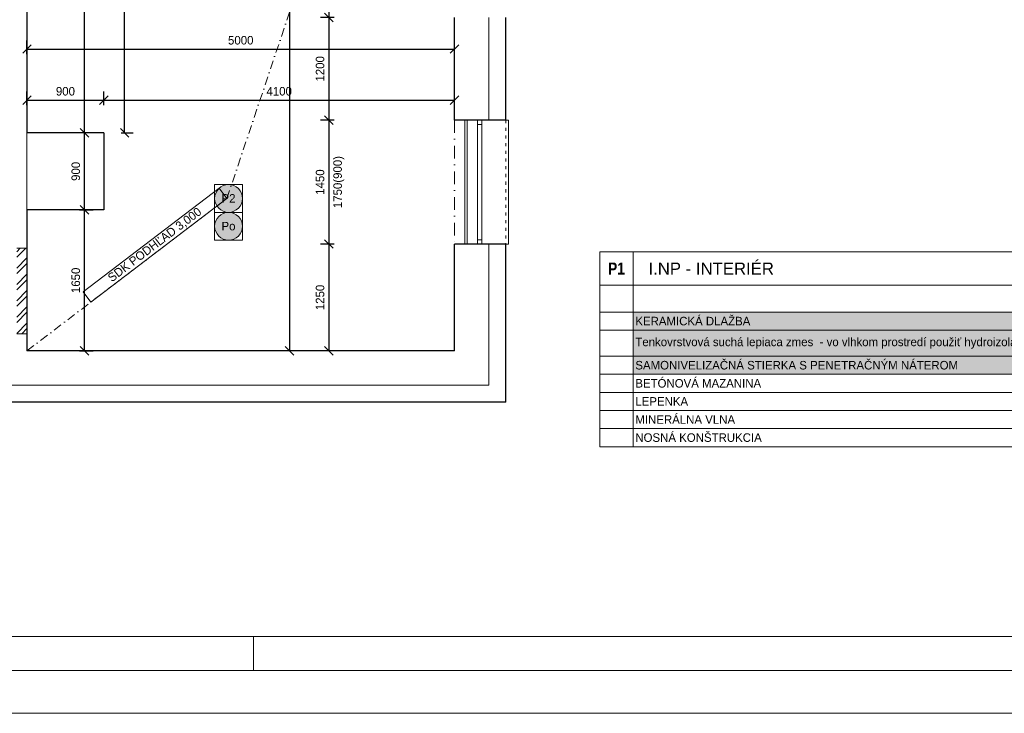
# Model space of a CAD drawing. Header units: millimetres. Extents: x -65956 to 5894746, y -14679 to 163521.
# Tile 2 of 89: x -58191 to -46676, y -14679 to -6562. Entities that reach past the tile are written whole.
import ezdxf

# ---------------------------------------------------------------- set-up
doc = ezdxf.new("R2010")
doc.units = ezdxf.units.MM
doc.linetypes.add('ACAD_ISO03W100', pattern=[30, 12, -18])
doc.linetypes.add('ČERCHOVANÁ', pattern=[1, 0.5, -0.25, 0, -0.25])
doc.layers.get('0').update_dxf_attribs({"lineweight": 5})
doc.layers.get('Defpoints').update_dxf_attribs({"color": 2, "lineweight": 30})
doc.layers.add('- pomocna', color=232, linetype='Continuous', lineweight=0, plot=False)
doc.layers.add('- pomocná oramovanie', color=245, linetype='Continuous', lineweight=0, plot=False)
for name, color, linetype, lineweight in [('- popis', 7, 'Continuous', 0), ('Bodko ciarkovana T', 200, 'ČERCHOVANÁ', 0), ('H stavba', 82, 'Continuous', 30), ('KOTY', 51, 'Continuous', 5), ('M legenda', 52, 'Continuous', 5), ('m_popis', 7, 'Continuous', 0), ('otvor', 163, 'Continuous', 5), ('RE-nove', 10, 'Continuous', 0), ('Tbč stavba', 4, 'ČERCHOVANÁ', 0), ('Tč stavba', 7, 'ACAD_ISO03W100', 5), ('VT sanita', 210, 'Continuous', 5), ('VT šrafy', 253, 'Continuous', 9)]:
    doc.layers.add(name, color=color, linetype=linetype, lineweight=lineweight)
doc.styles.add('1-100_te_2mm_200', font='technic_.ttf', dxfattribs={"height": 200})
doc.styles.add('1-20_ce_5mm_100', font='GOTHIC.TTF', dxfattribs={"height": 100})
doc.styles.add('1-50_ce_2mm_100', font='GOTHIC.TTF', dxfattribs={"height": 100})
doc.styles.add('arial narrow', font='ARIALN.TTF', dxfattribs={"height": 125})
doc.styles.add('century_0', font='GOTHIC.TTF')
doc.dimstyles.new('technic_1-100', dxfattribs={"dimtxt": 200, "dimasz": 240, "dimexe": 300, "dimexo": 200, "dimgap": 100, "dimtad": 1, "dimdec": 1, "dimrnd": 0.5, "dimtxsty": '1-100_te_2mm_200', "dimblk": 'OBLIQUE', "dimcen": 2.5, "dimclrd": 256, "dimclrt": 256, "dimadec": 0, "dimazin": 0, "dimtfac": 1, "dimtdec": 1, "dimtix": 1, "dimtmove": 1, "dimatfit": 3, "dimldrblk": 'OBLIQUE', "dimfxl": 400, "dimfxlon": 1, "dimarcsym": 0})

# ---------------------------------------------------------------- blocks, each defined once
blk = doc.blocks.new('_Oblique')
at = {"color": 0, "linetype": 'ByBlock', "lineweight": -2}
blk.add_line((-0.5, -0.5), (0.5, 0.5), dxfattribs=at)
blk = doc.blocks.new('*D689')
at = {"layer": 'Defpoints', "color": 0, "transparency": 16777216}
for p in [(-53106, -5087), (-54575, -6537), (-53106, -6537)]:
    blk.add_point(p, dxfattribs=at)
at = {"layer": 'KOTY', "color": 0, "lineweight": -2, "transparency": 16777216}
for p, q in [((-54515, -5087), (-54675, -5087)), ((-54515, -6537), (-54675, -6537))]:
    blk.add_line(p, q, dxfattribs=at)
at = {"layer": 'KOTY', "lineweight": -2, "transparency": 16777216}
blk.add_line((-54575, -5087), (-54575, -6537), dxfattribs=at)
at = {"layer": 'KOTY', "lineweight": -2, "transparency": 16777216, "xscale": 100, "yscale": 100, "zscale": 100}
for p, rotation in [((-54575, -5087), 90), ((-54575, -6537), 270)]:
    blk.add_blockref('_Oblique', p, dxfattribs=dict(at, rotation=rotation))
at = {"layer": 'KOTY', "transparency": 16777216, "char_height": 100, "attachment_point": 5, "rotation": 90, "style": '1-20_ce_5mm_100'}
for s, insert in [('1750(900)', (-54458, -5812)), ('1450', (-54678, -5812))]:
    blk.add_mtext(s, dxfattribs=dict(at, insert=insert))
blk = doc.blocks.new('*D690')
at = {"layer": 'Defpoints', "color": 0, "transparency": 16777216}
for p in [(-53106, -6537), (-54575, -7737), (-53106, -7737)]:
    blk.add_point(p, dxfattribs=at)
at = {"layer": 'KOTY', "color": 0, "lineweight": -2, "transparency": 16777216}
for p, q in [((-54515, -6537), (-54675, -6537)), ((-54515, -7737), (-54675, -7737))]:
    blk.add_line(p, q, dxfattribs=at)
at = {"layer": 'KOTY', "lineweight": -2, "transparency": 16777216}
blk.add_line((-54575, -6537), (-54575, -7737), dxfattribs=at)
at = {"layer": 'KOTY', "lineweight": -2, "transparency": 16777216, "xscale": 100, "yscale": 100, "zscale": 100}
for p, rotation in [((-54575, -6537), 90), ((-54575, -7737), 270)]:
    blk.add_blockref('_Oblique', p, dxfattribs=dict(at, rotation=rotation))
at = {"layer": 'KOTY', "transparency": 16777216, "insert": (-54678, -7137), "char_height": 100, "attachment_point": 5, "rotation": 90, "style": '1-20_ce_5mm_100'}
blk.add_mtext('1200', dxfattribs=at)
blk = doc.blocks.new('*D691')
at = {"layer": 'Defpoints', "color": 0, "transparency": 16777216}
for p in [(-53106, -7737), (-54575, -9187), (-53106, -9187)]:
    blk.add_point(p, dxfattribs=at)
at = {"layer": 'KOTY', "color": 0, "lineweight": -2, "transparency": 16777216}
for p, q in [((-54515, -7737), (-54675, -7737)), ((-54515, -9187), (-54675, -9187))]:
    blk.add_line(p, q, dxfattribs=at)
at = {"layer": 'KOTY', "lineweight": -2, "transparency": 16777216}
blk.add_line((-54575, -7737), (-54575, -9187), dxfattribs=at)
at = {"layer": 'KOTY', "lineweight": -2, "transparency": 16777216, "xscale": 100, "yscale": 100, "zscale": 100}
for p, rotation in [((-54575, -7737), 90), ((-54575, -9187), 270)]:
    blk.add_blockref('_Oblique', p, dxfattribs=dict(at, rotation=rotation))
at = {"layer": 'KOTY', "transparency": 16777216, "char_height": 100, "attachment_point": 5, "rotation": 90, "style": '1-20_ce_5mm_100'}
for s, insert in [('1750(900)', (-54458, -8462)), ('1450', (-54678, -8462))]:
    blk.add_mtext(s, dxfattribs=dict(at, insert=insert))
blk = doc.blocks.new('*D692')
at = {"layer": 'Defpoints', "color": 0, "transparency": 16777216}
for p in [(-53106, -9187), (-54575, -10437), (-53106, -10437)]:
    blk.add_point(p, dxfattribs=at)
at = {"layer": 'KOTY', "color": 0, "lineweight": -2, "transparency": 16777216}
for p, q in [((-54515, -9187), (-54675, -9187)), ((-54515, -10437), (-54675, -10437))]:
    blk.add_line(p, q, dxfattribs=at)
at = {"layer": 'KOTY', "lineweight": -2, "transparency": 16777216}
blk.add_line((-54575, -9187), (-54575, -10437), dxfattribs=at)
at = {"layer": 'KOTY', "lineweight": -2, "transparency": 16777216, "xscale": 100, "yscale": 100, "zscale": 100}
for p, rotation in [((-54575, -9187), 90), ((-54575, -10437), 270)]:
    blk.add_blockref('_Oblique', p, dxfattribs=dict(at, rotation=rotation))
at = {"layer": 'KOTY', "transparency": 16777216, "insert": (-54678, -9812), "char_height": 100, "attachment_point": 5, "rotation": 90, "style": '1-20_ce_5mm_100'}
blk.add_mtext('1250', dxfattribs=at)
blk = doc.blocks.new('*D693')
at = {"layer": 'Defpoints', "color": 0, "transparency": 16777216}
for p in [(-54106, -737), (-55036, -10437), (-54106, -10437)]:
    blk.add_point(p, dxfattribs=at)
at = {"layer": 'KOTY', "color": 0, "lineweight": -2, "transparency": 16777216}
for p, q in [((-54976, -737), (-55136, -737)), ((-54976, -10437), (-55136, -10437))]:
    blk.add_line(p, q, dxfattribs=at)
at = {"layer": 'KOTY', "lineweight": -2, "transparency": 16777216}
blk.add_line((-55036, -737), (-55036, -10437), dxfattribs=at)
at = {"layer": 'KOTY', "lineweight": -2, "transparency": 16777216, "xscale": 100, "yscale": 100, "zscale": 100}
for p, rotation in [((-55036, -737), 90), ((-55036, -10437), 270)]:
    blk.add_blockref('_Oblique', p, dxfattribs=dict(at, rotation=rotation))
at = {"layer": 'KOTY', "transparency": 16777216, "insert": (-55138, -5587), "char_height": 100, "attachment_point": 5, "rotation": 90, "style": '1-20_ce_5mm_100'}
blk.add_mtext('9700', dxfattribs=at)
blk = doc.blocks.new('*D694')
at = {"layer": 'Defpoints', "color": 0, "transparency": 16777216}
for p in [(-58106, -8787), (-57432, -8787), (-58106, -10437)]:
    blk.add_point(p, dxfattribs=at)
at = {"layer": 'KOTY', "color": 0, "lineweight": -2, "transparency": 16777216}
for p, q in [((-57492, -8787), (-57332, -8787)), ((-57492, -10437), (-57332, -10437))]:
    blk.add_line(p, q, dxfattribs=at)
at = {"layer": 'KOTY', "lineweight": -2, "transparency": 16777216}
blk.add_line((-57432, -10437), (-57432, -8787), dxfattribs=at)
at = {"layer": 'KOTY', "lineweight": -2, "transparency": 16777216, "xscale": 100, "yscale": 100, "zscale": 100}
for p, rotation in [((-57432, -8787), 90), ((-57432, -10437), 270)]:
    blk.add_blockref('_Oblique', p, dxfattribs=dict(at, rotation=rotation))
at = {"layer": 'KOTY', "transparency": 16777216, "insert": (-57535, -9612), "char_height": 100, "attachment_point": 5, "rotation": 90, "style": '1-20_ce_5mm_100'}
blk.add_mtext('1650', dxfattribs=at)
blk = doc.blocks.new('*D695')
at = {"layer": 'Defpoints', "color": 0, "transparency": 16777216}
for p in [(-57432, -7887), (-57206, -7887), (-58106, -8787)]:
    blk.add_point(p, dxfattribs=at)
at = {"layer": 'KOTY', "color": 0, "lineweight": -2, "transparency": 16777216}
for p, q in [((-57406, -7887), (-57532, -7887)), ((-57492, -8787), (-57332, -8787))]:
    blk.add_line(p, q, dxfattribs=at)
at = {"layer": 'KOTY', "lineweight": -2, "transparency": 16777216}
blk.add_line((-57432, -8787), (-57432, -7887), dxfattribs=at)
at = {"layer": 'KOTY', "lineweight": -2, "transparency": 16777216, "xscale": 100, "yscale": 100, "zscale": 100}
for p, rotation in [((-57432, -7887), 90), ((-57432, -8787), 270)]:
    blk.add_blockref('_Oblique', p, dxfattribs=dict(at, rotation=rotation))
at = {"layer": 'KOTY', "transparency": 16777216, "insert": (-57535, -8337), "char_height": 100, "attachment_point": 5, "rotation": 90, "style": '1-20_ce_5mm_100'}
blk.add_mtext('900', dxfattribs=at)
blk = doc.blocks.new('*D696')
at = {"layer": 'Defpoints', "color": 0, "transparency": 16777216}
for p in [(-57206, -7503), (-58106, -7887), (-57206, -7887)]:
    blk.add_point(p, dxfattribs=at)
at = {"layer": 'KOTY', "color": 0, "lineweight": -2, "transparency": 16777216}
for p, q in [((-58106, -7563), (-58106, -7403)), ((-57206, -7563), (-57206, -7403))]:
    blk.add_line(p, q, dxfattribs=at)
at = {"layer": 'KOTY', "lineweight": -2, "transparency": 16777216}
blk.add_line((-58106, -7503), (-57206, -7503), dxfattribs=at)
at = {"layer": 'KOTY', "lineweight": -2, "transparency": 16777216, "xscale": 100, "yscale": 100, "zscale": 100, "rotation": 180}
blk.add_blockref('_Oblique', (-58106, -7503), dxfattribs=at)
at = {"layer": 'KOTY', "lineweight": -2, "transparency": 16777216, "xscale": 100, "yscale": 100, "zscale": 100}
blk.add_blockref('_Oblique', (-57206, -7503), dxfattribs=at)
at = {"layer": 'KOTY', "transparency": 16777216, "insert": (-57656, -7400), "char_height": 100, "attachment_point": 5, "style": '1-20_ce_5mm_100'}
blk.add_mtext('900', dxfattribs=at)
blk = doc.blocks.new('*D697')
at = {"layer": 'Defpoints', "color": 0, "transparency": 16777216}
for p in [(-53106, -7503), (-57206, -7887), (-53106, -10437)]:
    blk.add_point(p, dxfattribs=at)
at = {"layer": 'KOTY', "color": 0, "lineweight": -2, "transparency": 16777216}
for p, q in [((-57206, -7563), (-57206, -7403)), ((-53106, -7563), (-53106, -7403))]:
    blk.add_line(p, q, dxfattribs=at)
at = {"layer": 'KOTY', "lineweight": -2, "transparency": 16777216}
blk.add_line((-57206, -7503), (-53106, -7503), dxfattribs=at)
at = {"layer": 'KOTY', "lineweight": -2, "transparency": 16777216, "xscale": 100, "yscale": 100, "zscale": 100, "rotation": 180}
blk.add_blockref('_Oblique', (-57206, -7503), dxfattribs=at)
at = {"layer": 'KOTY', "lineweight": -2, "transparency": 16777216, "xscale": 100, "yscale": 100, "zscale": 100}
blk.add_blockref('_Oblique', (-53106, -7503), dxfattribs=at)
at = {"layer": 'KOTY', "transparency": 16777216, "insert": (-55156, -7400), "char_height": 100, "attachment_point": 5, "style": '1-20_ce_5mm_100'}
blk.add_mtext('4100', dxfattribs=at)
blk = doc.blocks.new('*D698')
at = {"layer": 'Defpoints', "color": 0, "transparency": 16777216}
for p in [(-53106, -6905), (-53106, -7737), (-58106, -7887)]:
    blk.add_point(p, dxfattribs=at)
at = {"layer": 'KOTY', "color": 0, "lineweight": -2, "transparency": 16777216}
for p, q in [((-58106, -6965), (-58106, -6805)), ((-53106, -6965), (-53106, -6805))]:
    blk.add_line(p, q, dxfattribs=at)
at = {"layer": 'KOTY', "lineweight": -2, "transparency": 16777216}
blk.add_line((-58106, -6905), (-53106, -6905), dxfattribs=at)
at = {"layer": 'KOTY', "lineweight": -2, "transparency": 16777216, "xscale": 100, "yscale": 100, "zscale": 100, "rotation": 180}
blk.add_blockref('_Oblique', (-58106, -6905), dxfattribs=at)
at = {"layer": 'KOTY', "lineweight": -2, "transparency": 16777216, "xscale": 100, "yscale": 100, "zscale": 100}
blk.add_blockref('_Oblique', (-53106, -6905), dxfattribs=at)
at = {"layer": 'KOTY', "transparency": 16777216, "insert": (-55606, -6803), "char_height": 100, "attachment_point": 5, "style": '1-20_ce_5mm_100'}
blk.add_mtext('5000', dxfattribs=at)
blk = doc.blocks.new('*D699')
at = {"layer": 'Defpoints', "color": 0, "transparency": 16777216}
for p in [(-58106, -4387), (-57432, -4387), (-57206, -7887)]:
    blk.add_point(p, dxfattribs=at)
at = {"layer": 'KOTY', "color": 0, "lineweight": -2, "transparency": 16777216}
for p, q in [((-57492, -4387), (-57332, -4387)), ((-57406, -7887), (-57532, -7887))]:
    blk.add_line(p, q, dxfattribs=at)
at = {"layer": 'KOTY', "lineweight": -2, "transparency": 16777216}
blk.add_line((-57432, -7887), (-57432, -4387), dxfattribs=at)
at = {"layer": 'KOTY', "lineweight": -2, "transparency": 16777216, "xscale": 100, "yscale": 100, "zscale": 100}
for p, rotation in [((-57432, -4387), 90), ((-57432, -7887), 270)]:
    blk.add_blockref('_Oblique', p, dxfattribs=dict(at, rotation=rotation))
at = {"layer": 'KOTY', "transparency": 16777216, "insert": (-57535, -6137), "char_height": 100, "attachment_point": 5, "rotation": 90, "style": '1-20_ce_5mm_100'}
blk.add_mtext('3500', dxfattribs=at)
blk = doc.blocks.new('*D703')
at = {"layer": 'Defpoints', "color": 0, "transparency": 16777216}
for p in [(-57206, -737), (-56964, -737), (-57206, -7887)]:
    blk.add_point(p, dxfattribs=at)
at = {"layer": 'KOTY', "color": 0, "lineweight": -2, "transparency": 16777216}
for p, q in [((-57006, -737), (-56864, -737)), ((-57006, -7887), (-56864, -7887))]:
    blk.add_line(p, q, dxfattribs=at)
at = {"layer": 'KOTY', "lineweight": -2, "transparency": 16777216}
blk.add_line((-56964, -7887), (-56964, -737), dxfattribs=at)
at = {"layer": 'KOTY', "lineweight": -2, "transparency": 16777216, "xscale": 100, "yscale": 100, "zscale": 100}
for p, rotation in [((-56964, -737), 90), ((-56964, -7887), 270)]:
    blk.add_blockref('_Oblique', p, dxfattribs=dict(at, rotation=rotation))
at = {"layer": 'KOTY', "transparency": 16777216, "insert": (-57067, -4312), "char_height": 100, "attachment_point": 5, "rotation": 90, "style": '1-20_ce_5mm_100'}
blk.add_mtext('7150', dxfattribs=at)
blk = doc.blocks.new('*T805')
at = {"layer": 'Defpoints', "color": 8, "linetype": 'ByBlock', "lineweight": 0, "transparency": 16777216}
for p, q in [((0, 0), (325, 0)), ((0, 0), (0, -325)), ((325, 0), (325, -325)), ((0, -325), (325, -325))]:
    blk.add_line(p, q, dxfattribs=at)
at = {"layer": '- popis', "color": 0, "transparency": 16777216, "insert": (162, -162), "char_height": 100, "width": 320.94, "attachment_point": 5, "style": '1-50_ce_2mm_100'}
blk.add_mtext('Po', dxfattribs=at)
blk = doc.blocks.new('*T806')
at = {"layer": 'Defpoints', "color": 8, "linetype": 'ByBlock', "lineweight": 0, "transparency": 16777216}
for p, q in [((0, 0), (325, 0)), ((0, 0), (0, -325)), ((325, 0), (325, -325)), ((0, -325), (325, -325))]:
    blk.add_line(p, q, dxfattribs=at)
at = {"layer": '- popis', "color": 0, "transparency": 16777216, "insert": (162, -162), "char_height": 100, "width": 320.94, "attachment_point": 5, "style": '1-50_ce_2mm_100'}
blk.add_mtext('P2', dxfattribs=at)
blk = doc.blocks.new('*T807')
at = {"layer": 'Defpoints', "color": 8, "linetype": 'ByBlock', "lineweight": 0, "transparency": 16777216}
for p, q in [((-91, 119), (1499, 1332)), ((1590, 1213), (1499, 1332)), ((0, 0), (1590, 1213)), ((0, 0), (-91, 119))]:
    blk.add_line(p, q, dxfattribs=at)
at = {"layer": 'm_popis', "color": 0, "transparency": 16777216, "insert": (750, 666), "char_height": 100, "width": 1996, "attachment_point": 5, "rotation": 37.3249, "style": '1-50_ce_2mm_100'}
blk.add_mtext('SDK PODHĽAD 3,000', dxfattribs=at)
blk = doc.blocks.new('cxyvyxcvcx')
at = {"layer": '- pomocná oramovanie'}
for points in [[(-136218, -52983), (-178218, -52983), (-178218, -23283), (-136218, -23283)], [(-137118, -52083), (-177318, -52083), (-177318, -24183), (-137118, -24183)]]:
    blk.add_lwpolyline(points, close=True, dxfattribs=at)
blk.add_line((-167718, -52083), (-167718, -52483))
blk.add_lwpolyline([(-136718, -52483), (-177718, -52483), (-177718, -23783), (-136718, -23783)], close=True)
blk = doc.blocks.new('*T969')
at = {"layer": 'Defpoints', "color": 8, "linetype": 'ByBlock', "lineweight": 0, "transparency": 16777216}
for p, q in [((6919, 0), (6919, -2280)), ((0, -389), (0, -2280)), ((391, -389), (391, -2280)), ((7332, -389), (7332, -2280)), ((0, -706), (7332, -706)), ((5943, -706), (5943, -2280)), ((0, -917), (7332, -917)), ((0, -1221), (7332, -1221)), ((0, -1433), (7332, -1433)), ((0, -1644), (7332, -1644)), ((0, -1856), (7332, -1856)), ((0, -2068), (7332, -2068)), ((0, -2280), (7332, -2280))]:
    blk.add_line(p, q, dxfattribs=at)
at = {"layer": 'M legenda', "color": 0, "linetype": 'ByBlock', "lineweight": -2, "transparency": 16777216}
for p, q in [((0, 0), (7332, 0)), ((0, 0), (0, -389)), ((391, 0), (391, -389)), ((7332, 0), (7332, -389)), ((0, -389), (7332, -389))]:
    blk.add_line(p, q, dxfattribs=at)
at = {"layer": 'M legenda', "transparency": 16777216}
for s, insert, char_height, width, attachment_point, style in [('\\A1;{\\fArial|b0|i0|c238|p34;   I.NP - INTERIÉR}', (406, -195), 140, 6497.48, 4, 'century_0'), ('{\\fArial Narrow|b1|i0|c238|p34;P1}', (195, -195), 140, 348.48, 5, 'century_0'), ('\\A1;KERAMICKÁ DLAŽBA', (415, -811), 100, 5504.98, 4, 'century_0'), ('\\A1;8 - 10', (6431, -811), 100, 935.7, 5, 'arial narrow'), ('\\A1;MM', (6934, -811), 100, 382.57, 4, 'arial narrow'), ('\\A1;Tenkovrstvová suchá lepiaca zmes  - vo vlhkom prostredí použiť hydroizolačný náter saniflex', (415, -1069), 100, 5504.98, 4, 'century_0'), ('\\A1;max. 5', (6431, -1069), 100, 935.7, 5, 'arial narrow'), ('\\A1;MM', (6934, -1069), 100, 382.57, 4, 'arial narrow'), ('\\A1;SAMONIVELIZAČNÁ STIERKA S PENETRAČNÝM NÁTEROM', (415, -1327), 100, 5504.98, 4, 'century_0'), ('\\A1;5', (6431, -1327), 100, 935.7, 5, 'arial narrow'), ('\\A1;MM', (6934, -1327), 100, 382.57, 4, 'arial narrow'), ('\\A1;BETÓNOVÁ MAZANINA', (415, -1539), 100, 5504.98, 4, 'century_0'), ('\\A1;-', (6431, -1539), 100, 935.7, 5, 'arial narrow'), ('\\A1;LEPENKA', (415, -1750), 100, 5504.98, 4, 'century_0'), ('-', (6431, -1750), 77.2, 944.82, 5, 'arial narrow'), ('\\A1;MINERÁLNA VLNA', (415, -1962), 100, 5504.98, 4, 'century_0'), ('-', (6431, -1962), 100, 935.7, 5, 'arial narrow'), ('\\A1;NOSNÁ KONŠTRUKCIA', (415, -2174), 100, 5504.98, 4, 'century_0'), ('-', (6431, -2174), 77.2, 944.82, 5, 'century_0')]:
    blk.add_mtext(s, dxfattribs=dict(at, insert=insert, char_height=char_height, width=width, attachment_point=attachment_point, style=style))

msp = doc.modelspace()

# ---------------------------------------------------------------- hatches: boundary and pattern name
at = {"layer": 'RE-nove'}
for points in [[(-55586.07, -8653.69, 1), (-55911.01, -8653.69, 1)], [(-55586.07, -8978.63, 1), (-55911.01, -8978.63, 1)]]:
    msp.add_hatch(color=256, dxfattribs=at).paths.add_polyline_path(points)
h = msp.add_hatch(dxfattribs=at)
h.set_pattern_fill('OMITKA', color=256, scale=30, angle=-180)
h.set_pattern_definition([(225, (-272046.64, 120294.835), (21.2132034, -21.2132034), [0, -30])])
h.paths.add_polyline_path([(-44073.63, -9984.3), (-51015.42, -9984.3), (-51015.42, -10711.42), (-44073.63, -10711.42)])
at = {"layer": 'VT šrafy'}
h = msp.add_hatch(dxfattribs=at)
h.set_pattern_fill('ZDIVO-OBECNE', color=256, scale=45, style=0)
h.set_pattern_definition([(45, (0, -10810.44), (-95.4594, 95.4594), []), (45, (63.64, -10810.44), (-95.4594, 95.4594), [])])
h.paths.add_polyline_path([(-58226.01, -10236.67), (-58106.01, -10236.67), (-58106.01, -9236.67), (-58226.01, -9236.67)])

# ---------------------------------------------------------------- linework, layer by layer
at = {"layer": '- pomocna'}
for points in [[(-58106.01, -4386.67), (-58106.01, -7886.67), (-57206.01, -7886.67), (-57206.01, -8786.67), (-58106.01, -8786.67), (-58106.01, -10436.67)], [(-58106.01, -10436.67), (-53106.01, -10436.67), (-53106.01, -9186.67), (-52956.01, -9186.67), (-52956.01, -7736.67), (-53106.01, -7736.67), (-53106.01, -6536.67)]]:
    msp.add_lwpolyline(points, dxfattribs=at)
at = {"linetype": 'Continuous'}
for p, q in [((-52706.01, -7736.67), (-52706.01, -6536.67)), ((-52706.01, -10836.67), (-52706.01, -9186.67)), ((-52706.01, -10836.67), (-59256.01, -10836.67))]:
    msp.add_line(p, q, dxfattribs=at)
for p, q in [((-58106.01, -7886.67), (-58106.01, -8786.67)), ((-58226.01, -9236.67), (-58106.01, -9236.67)), ((-58226.01, -10236.67), (-58106.01, -10236.67))]:
    msp.add_line(p, q)
at = {"layer": 'Bodko ciarkovana T', "ltscale": 200}
for p, q in [((-55767.62, -8653.69), (-53106.01, -736.67)), ((-58106.01, -10436.67), (-55767.62, -8653.69))]:
    msp.add_line(p, q, dxfattribs=at)
at = {"layer": 'H stavba'}
for p, q in [((-58106.01, -4386.67), (-58106.01, -7886.67)), ((-53106.01, -7736.67), (-53106.01, -6536.67)), ((-52506.01, -7736.67), (-52506.01, -6536.67)), ((-52506.01, -7736.67), (-53106.01, -7736.67)), ((-57206.01, -7886.67), (-58106.01, -7886.67)), ((-57206.01, -7886.67), (-57206.01, -8786.67)), ((-57206.01, -8786.67), (-58106.01, -8786.67)), ((-58106.01, -8786.67), (-58106.01, -10436.67)), ((-53106.01, -10436.67), (-53106.01, -9186.67)), ((-52506.01, -9186.67), (-53106.01, -9186.67)), ((-52506.01, -11036.67), (-52506.01, -9186.67)), ((-53106.01, -10436.67), (-58106.01, -10436.67)), ((-52506.01, -11036.67), (-59256.01, -11036.67))]:
    msp.add_line(p, q, dxfattribs=at)
at = {"layer": 'otvor'}
for p, q in [((-52986.01, -7736.67), (-52986.01, -9186.67)), ((-52836.01, -9186.67), (-52836.01, -7736.67)), ((-52786.01, -7786.67), (-52836.01, -7786.67)), ((-52786.01, -9186.67), (-52786.01, -7736.67)), ((-52786.01, -9136.67), (-52836.01, -9136.67))]:
    msp.add_line(p, q, dxfattribs=at)
msp.add_lwpolyline([(-52506.01, -7736.67), (-52476.01, -7736.67), (-52476.01, -9186.67), (-52506.01, -9186.67)], dxfattribs=at)
at = {"layer": 'Tbč stavba', "ltscale": 300}
msp.add_line((-53106.01, -7736.67), (-53106.01, -9186.67), dxfattribs=at)
at = {"layer": 'Tč stavba', "ltscale": 3}
for p, q in [((-52956.01, -7736.67), (-52956.01, -9186.67)), ((-52506.01, -7736.67), (-52506.01, -9186.67))]:
    msp.add_line(p, q, dxfattribs=at)
at = {"layer": 'VT sanita'}
for centre in [(-55748.54, -8653.69), (-55748.54, -8978.63)]:
    msp.add_circle(centre, 162.47, dxfattribs=at)

# ---------------------------------------------------------------- block references
for name, p in [('cxyvyxcvcx', (112262.3, 38304.75)), ('*T806', (-55911.01, -8491.21)), ('*T807', (-57358.04, -9866.36)), ('*T805', (-55911.01, -8816.16)), ('*T969', (-51406.11, -9278.65))]:
    msp.add_blockref(name, p)

# ---------------------------------------------------------------- dimensions: what is measured, and where the dimension line sits
at = {"layer": 'KOTY'}
for base, p1, p2, picture, middle in [((-56964.03, -736.67), (-57206.01, -7886.67), (-57206.01, -736.67), '*D703', (-57066.55, -4311.67)), ((-55035.73, -10436.67), (-54106.01, -736.67), (-54106.01, -10436.67), '*D693', (-55138.24, -5586.67)), ((-57432.33, -4386.67), (-57206.01, -7886.67), (-58106.01, -4386.67), '*D699', (-57534.85, -6136.67)), ((-54575.14, -7736.67), (-53106.01, -6536.67), (-53106.01, -7736.67), '*D690', (-54677.66, -7136.67)), ((-57432.33, -7886.67), (-58106.01, -8786.67), (-57206.01, -7886.67), '*D695', (-57534.85, -8336.67)), ((-57432.33, -8786.67), (-58106.01, -10436.67), (-58106.01, -8786.67), '*D694', (-57534.85, -9611.67)), ((-54575.14, -10436.67), (-53106.01, -9186.67), (-53106.01, -10436.67), '*D692', (-54677.66, -9811.67))]:
    dim = msp.add_linear_dim(base=base, p1=p1, p2=p2, angle=90, dimstyle='technic_1-100', override={"dimtxt": 100, "dimasz": 100, "dimexe": 100, "dimgap": 50, "dimtxsty": '1-20_ce_5mm_100', "dimfxl": 60}, dxfattribs=at)
    dim.commit()
    dim.dimension.update_dxf_attribs({"geometry": picture, "text_midpoint": middle})
for base, p1, p2, picture, middle in [((-54575.14, -6536.67), (-53106.01, -5086.67), (-53106.01, -6536.67), '*D689', (-54575.14, -5811.67)), ((-54575.14, -9186.67), (-53106.01, -7736.67), (-53106.01, -9186.67), '*D691', (-54575.14, -8461.67))]:
    dim = msp.add_linear_dim(base=base, p1=p1, p2=p2, angle=90, text='<>\\X 1750(900)', dimstyle='technic_1-100', override={"dimtxt": 100, "dimasz": 100, "dimexe": 100, "dimgap": 50, "dimtxsty": '1-20_ce_5mm_100', "dimfxl": 60}, dxfattribs=at)
    dim.commit()
    dim.dimension.update_dxf_attribs({"geometry": picture, "text_midpoint": middle})
for base, p1, p2, picture, middle in [((-53106.01, -6905.02), (-58106.01, -7886.67), (-53106.01, -7736.67), '*D698', (-55606.01, -6802.5)), ((-57206.01, -7502.88), (-58106.01, -7886.67), (-57206.01, -7886.67), '*D696', (-57656.01, -7400.37)), ((-53106.01, -7502.88), (-57206.01, -7886.67), (-53106.01, -10436.67), '*D697', (-55156.01, -7400.37))]:
    dim = msp.add_linear_dim(base=base, p1=p1, p2=p2, dimstyle='technic_1-100', override={"dimtxt": 100, "dimasz": 100, "dimexe": 100, "dimgap": 50, "dimtxsty": '1-20_ce_5mm_100', "dimfxl": 60}, dxfattribs=at)
    dim.commit()
    dim.dimension.update_dxf_attribs({"geometry": picture, "text_midpoint": middle})

doc.saveas('drawing.dxf')
